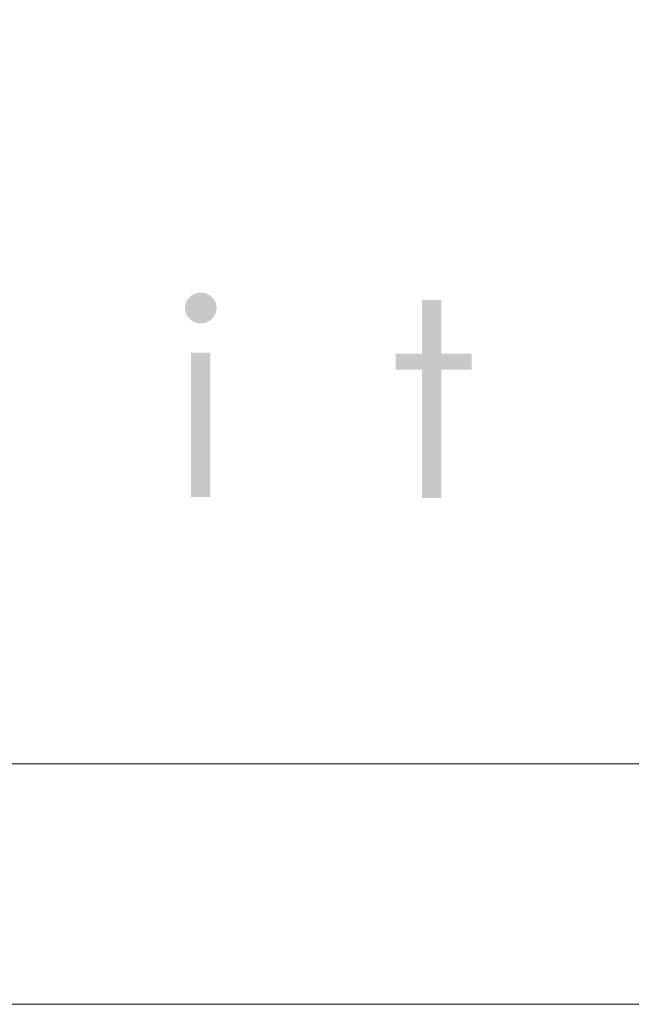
# Model space of a CAD drawing. Header units: millimetres. Extents: x -117530 to 51532, y -61772 to 24900.
# Tile 147 of 175: x 33545 to 34817, y -61772 to -59724. Entities that reach past the tile are written whole.
import ezdxf

# ---------------------------------------------------------------- set-up
doc = ezdxf.new("R2010")
doc.units = ezdxf.units.MM
doc.header["$LTSCALE"] = 254
doc.layers.get('0').update_dxf_attribs({"lineweight": 0})
doc.layers.add('aanzicht-beton', color=7, linetype='Continuous', lineweight=0)
doc.layers.add('None', color=7, linetype='Continuous', lineweight=0)

msp = doc.modelspace()

# ---------------------------------------------------------------- hatches: boundary and pattern name
at = {"layer": 'aanzicht-beton', "linetype": 'Continuous', "lineweight": 0}
for points in [[(33921.8, -60292.1), (33922.2, -60292.1), (33922.6, -60292.1), (33923, -60292.1), (33923.5, -60292.1), (33923.9, -60292.1), (33924.3, -60292.1), (33924.7, -60292.2), (33925.1, -60292.2), (33925.5, -60292.2), (33925.9, -60292.3), (33926.3, -60292.3), (33926.7, -60292.4), (33927.1, -60292.4), (33927.5, -60292.5), (33927.9, -60292.6), (33928.3, -60292.6), (33928.7, -60292.7), (33929.1, -60292.8), (33929.5, -60292.9), (33929.9, -60293), (33930.3, -60293.1), (33930.7, -60293.2), (33931.1, -60293.3), (33931.4, -60293.4), (33931.8, -60293.5), (33932.2, -60293.6), (33932.6, -60293.7), (33932.9, -60293.9), (33933.3, -60294), (33933.7, -60294.1), (33934.1, -60294.3), (33934.4, -60294.4), (33934.8, -60294.6), (33935.1, -60294.7), (33935.5, -60294.9), (33935.9, -60295), (33936.2, -60295.2), (33936.6, -60295.4), (33936.9, -60295.5), (33937.3, -60295.7), (33937.6, -60295.9), (33938, -60296.1), (33938.3, -60296.3), (33938.7, -60296.5), (33939, -60296.7), (33939.3, -60296.9), (33939.7, -60297.1), (33940, -60297.3), (33940.3, -60297.6), (33940.7, -60297.8), (33941, -60298), (33941.3, -60298.3), (33941.6, -60298.5), (33942, -60298.7), (33942.3, -60299), (33942.6, -60299.3), (33942.9, -60299.5), (33943.2, -60299.8), (33943.6, -60300), (33943.9, -60300.3), (33944.2, -60300.6), (33944.5, -60300.9), (33944.8, -60301.2), (33945.1, -60301.5), (33945.4, -60301.7), (33945.7, -60302), (33946, -60302.3), (33946.3, -60302.6), (33946.5, -60302.9), (33946.8, -60303.3), (33947.1, -60303.6), (33947.4, -60303.9), (33947.6, -60304.2), (33947.9, -60304.5), (33948.1, -60304.8), (33948.4, -60305.1), (33948.6, -60305.4), (33948.9, -60305.8), (33949.1, -60306.1), (33949.3, -60306.4), (33949.5, -60306.7), (33949.8, -60307), (33950, -60307.4), (33950.2, -60307.7), (33950.4, -60308), (33950.6, -60308.4), (33950.8, -60308.7), (33951, -60309), (33951.2, -60309.4), (33951.4, -60309.7), (33951.5, -60310.1), (33951.7, -60310.4), (33951.9, -60310.8), (33952, -60311.1), (33952.2, -60311.5), (33952.3, -60311.8), (33952.5, -60312.2), (33952.6, -60312.5), (33952.8, -60312.9), (33952.9, -60313.2), (33953, -60313.6), (33953.2, -60314), (33953.3, -60314.3), (33953.4, -60314.7), (33953.5, -60315.1), (33953.6, -60315.5), (33953.7, -60315.8), (33953.8, -60316.2), (33953.9, -60316.6), (33954, -60317), (33954.1, -60317.3), (33954.2, -60317.7), (33954.2, -60318.1), (33954.3, -60318.5), (33954.4, -60318.9), (33954.4, -60319.3), (33954.5, -60319.7), (33954.5, -60320.1), (33954.6, -60320.5), (33954.6, -60320.9), (33954.6, -60321.3), (33954.7, -60321.7), (33954.7, -60322.1), (33954.7, -60322.5), (33954.7, -60322.9), (33954.8, -60323.3), (33954.8, -60323.7), (33954.8, -60324.1), (33954.8, -60324.5), (33954.8, -60324.9), (33954.7, -60325.3), (33954.7, -60325.7), (33954.7, -60326.1), (33954.7, -60326.5), (33954.6, -60326.9), (33954.6, -60327.3), (33954.6, -60327.7), (33954.5, -60328.1), (33954.5, -60328.5), (33954.4, -60328.9), (33954.4, -60329.2), (33954.3, -60329.6), (33954.2, -60330), (33954.2, -60330.4), (33954.1, -60330.8), (33954, -60331.1), (33953.9, -60331.5), (33953.8, -60331.9), (33953.7, -60332.2), (33953.6, -60332.6), (33953.5, -60333), (33953.4, -60333.3), (33953.3, -60333.7), (33953.2, -60334.1), (33953, -60334.4), (33952.9, -60334.8), (33952.8, -60335.1), (33952.6, -60335.5), (33952.5, -60335.9), (33952.3, -60336.2), (33952.2, -60336.5), (33952, -60336.9), (33951.9, -60337.2), (33951.7, -60337.6), (33951.5, -60337.9), (33951.4, -60338.3), (33951.2, -60338.6), (33951, -60338.9), (33950.8, -60339.3), (33950.6, -60339.6), (33950.4, -60339.9), (33950.2, -60340.3), (33950, -60340.6), (33949.8, -60340.9), (33949.5, -60341.2), (33949.3, -60341.6), (33949.1, -60341.9), (33948.9, -60342.2), (33948.6, -60342.5), (33948.4, -60342.8), (33948.1, -60343.2), (33947.9, -60343.5), (33947.6, -60343.8), (33947.4, -60344.1), (33947.1, -60344.4), (33946.8, -60344.7), (33946.5, -60345), (33946.3, -60345.3), (33946, -60345.6), (33945.7, -60345.9), (33945.4, -60346.2), (33945.1, -60346.5), (33944.8, -60346.8), (33944.5, -60347.1), (33944.2, -60347.4), (33943.9, -60347.6), (33943.6, -60347.9), (33943.2, -60348.2), (33942.9, -60348.4), (33942.6, -60348.7), (33942.3, -60348.9), (33942, -60349.2), (33941.6, -60349.4), (33941.3, -60349.7), (33941, -60349.9), (33940.7, -60350.2), (33940.3, -60350.4), (33940, -60350.6), (33939.7, -60350.8), (33939.3, -60351), (33939, -60351.2), (33938.7, -60351.4), (33938.3, -60351.6), (33938, -60351.8), (33937.6, -60352), (33937.3, -60352.2), (33936.9, -60352.4), (33936.6, -60352.6), (33936.2, -60352.7), (33935.9, -60352.9), (33935.5, -60353.1), (33935.1, -60353.2), (33934.8, -60353.4), (33934.4, -60353.5), (33934.1, -60353.7), (33933.7, -60353.8), (33933.3, -60354), (33932.9, -60354.1), (33932.6, -60354.2), (33932.2, -60354.3), (33931.8, -60354.5), (33931.4, -60354.6), (33931.1, -60354.7), (33930.7, -60354.8), (33930.3, -60354.9), (33929.9, -60355), (33929.5, -60355.1), (33929.1, -60355.1), (33928.7, -60355.2), (33928.3, -60355.3), (33927.9, -60355.4), (33927.5, -60355.4), (33927.1, -60355.5), (33926.7, -60355.6), (33926.3, -60355.6), (33925.9, -60355.7), (33925.5, -60355.7), (33925.1, -60355.7), (33924.7, -60355.8), (33924.3, -60355.8), (33923.9, -60355.8), (33923.5, -60355.9), (33923, -60355.9), (33922.6, -60355.9), (33922.2, -60355.9), (33921.8, -60355.9), (33921.3, -60355.9), (33920.9, -60355.9), (33920.5, -60355.9), (33920.1, -60355.9), (33919.7, -60355.8), (33919.3, -60355.8), (33918.9, -60355.8), (33918.5, -60355.7), (33918.1, -60355.7), (33917.7, -60355.7), (33917.3, -60355.6), (33916.9, -60355.6), (33916.5, -60355.5), (33916.1, -60355.4), (33915.7, -60355.4), (33915.3, -60355.3), (33914.9, -60355.2), (33914.5, -60355.1), (33914.2, -60355.1), (33913.8, -60355), (33913.4, -60354.9), (33913, -60354.8), (33912.6, -60354.7), (33912.3, -60354.6), (33911.9, -60354.5), (33911.5, -60354.3), (33911.1, -60354.2), (33910.8, -60354.1), (33910.4, -60354), (33910, -60353.8), (33909.7, -60353.7), (33909.3, -60353.5), (33909, -60353.4), (33908.6, -60353.2), (33908.2, -60353.1), (33907.9, -60352.9), (33907.5, -60352.7), (33907.2, -60352.6), (33906.8, -60352.4), (33906.5, -60352.2), (33906.2, -60352), (33905.8, -60351.8), (33905.5, -60351.6), (33905.1, -60351.4), (33904.8, -60351.2), (33904.5, -60351), (33904.1, -60350.8), (33903.8, -60350.6), (33903.5, -60350.4), (33903.1, -60350.2), (33902.8, -60349.9), (33902.5, -60349.7), (33902.2, -60349.4), (33901.8, -60349.2), (33901.5, -60348.9), (33901.2, -60348.7), (33900.9, -60348.4), (33900.6, -60348.2), (33900.3, -60347.9), (33899.9, -60347.6), (33899.6, -60347.4), (33899.3, -60347.1), (33899, -60346.8), (33898.7, -60346.5), (33898.4, -60346.2), (33898.1, -60345.9), (33897.8, -60345.6), (33897.6, -60345.3), (33897.3, -60345), (33897, -60344.7), (33896.7, -60344.4), (33896.5, -60344.1), (33896.2, -60343.8), (33895.9, -60343.5), (33895.7, -60343.2), (33895.4, -60342.8), (33895.2, -60342.5), (33895, -60342.2), (33894.7, -60341.9), (33894.5, -60341.6), (33894.3, -60341.2), (33894, -60340.9), (33893.8, -60340.6), (33893.6, -60340.3), (33893.4, -60339.9), (33893.2, -60339.6), (33893, -60339.3), (33892.8, -60338.9), (33892.6, -60338.6), (33892.5, -60338.3), (33892.3, -60337.9), (33892.1, -60337.6), (33891.9, -60337.2), (33891.8, -60336.9), (33891.6, -60336.5), (33891.5, -60336.2), (33891.3, -60335.9), (33891.2, -60335.5), (33891, -60335.1), (33890.9, -60334.8), (33890.8, -60334.4), (33890.6, -60334.1), (33890.5, -60333.7), (33890.4, -60333.3), (33890.3, -60333), (33890.2, -60332.6), (33890.1, -60332.2), (33890, -60331.9), (33889.9, -60331.5), (33889.8, -60331.1), (33889.7, -60330.8), (33889.7, -60330.4), (33889.6, -60330), (33889.5, -60329.6), (33889.5, -60329.2), (33889.4, -60328.9), (33889.3, -60328.5), (33889.3, -60328.1), (33889.2, -60327.7), (33889.2, -60327.3), (33889.2, -60326.9), (33889.1, -60326.5), (33889.1, -60326.1), (33889.1, -60325.7), (33889.1, -60325.3), (33889.1, -60324.9), (33889.1, -60324.5), (33889.1, -60324.1), (33889.1, -60323.7), (33889.1, -60323.3), (33889.1, -60322.9), (33889.1, -60322.5), (33889.1, -60322.1), (33889.1, -60321.7), (33889.2, -60321.3), (33889.2, -60320.9), (33889.2, -60320.5), (33889.3, -60320.1), (33889.3, -60319.7), (33889.4, -60319.3), (33889.5, -60318.9), (33889.5, -60318.5), (33889.6, -60318.1), (33889.7, -60317.7), (33889.7, -60317.3), (33889.8, -60317), (33889.9, -60316.6), (33890, -60316.2), (33890.1, -60315.8), (33890.2, -60315.5), (33890.3, -60315.1), (33890.4, -60314.7), (33890.5, -60314.3), (33890.6, -60314), (33890.8, -60313.6), (33890.9, -60313.2), (33891, -60312.9), (33891.2, -60312.5), (33891.3, -60312.2), (33891.5, -60311.8), (33891.6, -60311.5), (33891.8, -60311.1), (33891.9, -60310.8), (33892.1, -60310.4), (33892.3, -60310.1), (33892.5, -60309.7), (33892.6, -60309.4), (33892.8, -60309), (33893, -60308.7), (33893.2, -60308.4), (33893.4, -60308), (33893.6, -60307.7), (33893.8, -60307.4), (33894, -60307), (33894.3, -60306.7), (33894.5, -60306.4), (33894.7, -60306.1), (33895, -60305.8), (33895.2, -60305.4), (33895.4, -60305.1), (33895.7, -60304.8), (33895.9, -60304.5), (33896.2, -60304.2), (33896.5, -60303.9), (33896.7, -60303.6), (33897, -60303.3), (33897.3, -60302.9), (33897.6, -60302.6), (33897.8, -60302.3), (33898.1, -60302), (33898.4, -60301.7), (33898.7, -60301.5), (33899, -60301.2), (33899.3, -60300.9), (33899.6, -60300.6), (33899.9, -60300.3), (33900.3, -60300), (33900.6, -60299.8), (33900.9, -60299.5), (33901.2, -60299.3), (33901.5, -60299), (33901.8, -60298.7), (33902.2, -60298.5), (33902.5, -60298.3), (33902.8, -60298), (33903.1, -60297.8), (33903.5, -60297.6), (33903.8, -60297.3), (33904.1, -60297.1), (33904.5, -60296.9), (33904.8, -60296.7), (33905.1, -60296.5), (33905.5, -60296.3), (33905.8, -60296.1), (33906.2, -60295.9), (33906.5, -60295.7), (33906.8, -60295.5), (33907.2, -60295.4), (33907.5, -60295.2), (33907.9, -60295), (33908.2, -60294.9), (33908.6, -60294.7), (33909, -60294.6), (33909.3, -60294.4), (33909.7, -60294.3), (33910, -60294.1), (33910.4, -60294), (33910.8, -60293.9), (33911.1, -60293.7), (33911.5, -60293.6), (33911.9, -60293.5), (33912.3, -60293.4), (33912.6, -60293.3), (33913, -60293.2), (33913.4, -60293.1), (33913.8, -60293), (33914.2, -60292.9), (33914.5, -60292.8), (33914.9, -60292.7), (33915.3, -60292.6), (33915.7, -60292.6), (33916.1, -60292.5), (33916.5, -60292.4), (33916.9, -60292.4), (33917.3, -60292.3), (33917.7, -60292.3), (33918.1, -60292.2), (33918.5, -60292.2), (33918.9, -60292.2), (33919.3, -60292.1), (33919.7, -60292.1), (33920.1, -60292.1), (33920.5, -60292.1), (33920.9, -60292.1), (33921.3, -60292.1)], [(34381.8, -60307.1), (34421.7, -60307.1), (34421.7, -60418.9), (34485, -60418.9), (34485, -60452.2), (34421.7, -60452.2), (34421.7, -60718.8), (34381.8, -60718.8), (34381.8, -60452.2), (34327.2, -60452.2), (34327.2, -60418.9), (34381.8, -60418.9)]]:
    msp.add_hatch(color=7, dxfattribs=at).paths.add_polyline_path(points)

# ---------------------------------------------------------------- linework, layer by layer
at = {"color": 3, "linetype": 'Continuous', "lineweight": 0, "flags": 128}
msp.add_lwpolyline([(-64468.2, 15727.9), (51531.8, 15727.9), (51531.8, -61772.1), (-64468.2, -61772.1)], close=True, dxfattribs=at)
at = {"layer": 'aanzicht-beton', "color": 7, "linetype": 'Continuous'}
msp.add_solid([(33901.8, -60417.1, -28800), (33941.7, -60417.1, -28800), (33901.8, -60717, -28800), (33941.7, -60717, -28800)], dxfattribs=at)
at = {"layer": 'None', "color": 17, "linetype": 'Continuous', "lineweight": 0, "flags": 128}
msp.add_lwpolyline([(31031.8, -58127.1), (51031.8, -58127.1), (51031.8, -61272.1), (31031.8, -61272.1)], close=True, dxfattribs=at)

doc.saveas('drawing.dxf')
